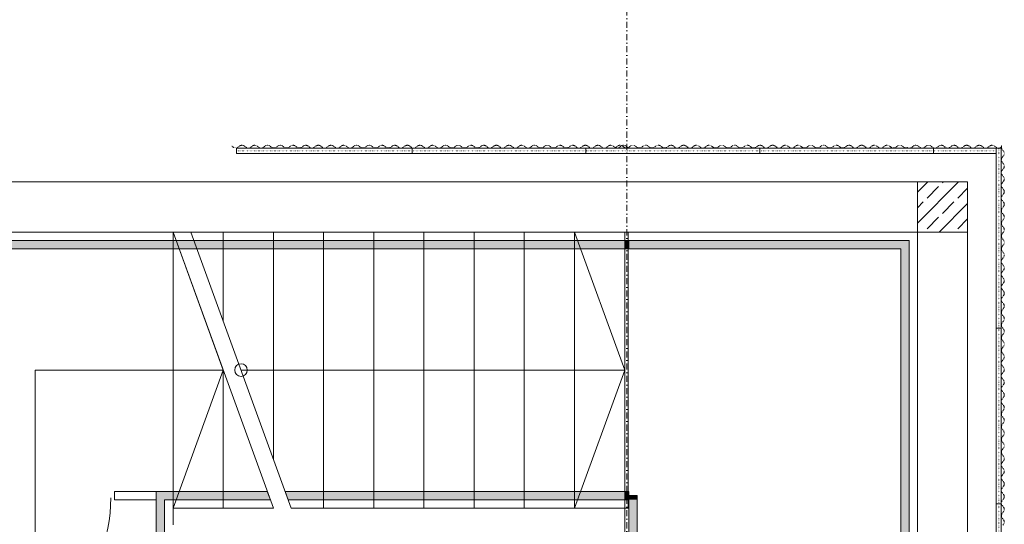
# Model space of a CAD drawing. Header units: centimetres. Extents: x -1589 to 108054, y -205274 to 31709.
# Tile 107 of 256: x 1016 to 1604, y 15558 to 15860. Entities that reach past the tile are written whole.
import ezdxf

# ---------------------------------------------------------------- set-up
doc = ezdxf.new("R2010")
doc.units = ezdxf.units.CM
doc.header["$LTSCALE"] = 0.01
doc.header["$MEASUREMENT"] = 0
for name, pattern in [('11108-COL-C310_XMODEL$0$HIDDEN', [0.375, 0.25, -0.125]), ('Krawędzie ukryte', [27, 20, -7]), ('Kropki i Kreski', [72, 36, -18, 0, -18]), ('Kropkowana', [63.499999, 0, -63.499999]), ('Wipeout_Contour', [100, 0, -100])]:
    doc.linetypes.add(name, pattern=pattern)
for name, color, linetype in [('2_barierki.K_IR', 7, 'Continuous'), ('2_belki.K_IR', 7, 'Continuous'), ('2_schody.K_IR', 7, 'Continuous'), ('2_stropy.ISTN', 7, 'Continuous'), ('2_stropy.K_IR', 7, 'Continuous'), ('2_słupy.K_IR', 7, 'Continuous'), ('2_ściana dekoracyjna 3', 7, 'Continuous'), ('2_ściana dekoracyjna 31.K_IR', 7, 'Continuous'), ('4_osie.ISTN', 7, 'Continuous'), ('5_opisy.PW_IR_', 7, 'Continuous')]:
    doc.layers.add(name, color=color, linetype=linetype)

msp = doc.modelspace()

# ---------------------------------------------------------------- hatches: boundary and pattern name
at = {"layer": '2_barierki.K_IR', "linetype": 'Continuous', "lineweight": 5}
for points in [[(937.3586, 15727.71555), (942.3586, 15722.71555), (1104.8586, 15722.71555), (1104.8586, 15727.71555)], [(1104.8586, 15727.71555), (1104.8586, 15722.71555), (1377.3586, 15722.71555), (1377.3586, 15727.71555)], [(1377.3586, 15727.71555), (1377.3586, 15722.71555), (1379.8586, 15722.71555), (1379.8586, 15727.71555)], [(1379.85849, 15727.71549), (1379.85839, 15722.71549), (1542.3586, 15722.71197), (1547.3586, 15727.71186)], [(1547.3586, 15727.71186), (1542.3586, 15722.71197), (1542.3586, 15352.71058), (1547.3586, 15357.71058)], [(1097.3586, 15547.71058), (1102.3586, 15552.71058), (1102.3586, 15572.71555), (1097.3586, 15577.71555)], [(1097.3586, 15577.71555), (1102.3586, 15572.71555), (1165.54042, 15572.71555), (1163.72224, 15577.71555)], [(1176.18106, 15572.71555), (1377.3586, 15572.71555), (1377.3586, 15577.71555), (1174.36288, 15577.71555)], [(1377.3586, 15577.71555), (1377.3586, 15572.71555), (1379.8586, 15572.71555), (1379.8586, 15577.71555)], [(1379.8586, 15572.71555), (1384.8586, 15572.71555), (1384.8586, 15575.21555), (1379.8586, 15575.21555)], [(1384.8586, 15572.71555), (1379.8586, 15572.71555), (1379.8586, 15552.71058), (1384.8586, 15547.71058)]]:
    msp.add_hatch(color=8, dxfattribs=at).paths.add_polyline_path(points)

# ---------------------------------------------------------------- linework, layer by layer
at = {"layer": '2_barierki.K_IR', "color": 8, "linetype": 'Continuous', "lineweight": 5}
for p, q in [((1104.8586, 15727.71555), (937.3586, 15727.71555)), ((1377.3586, 15727.71555), (1104.8586, 15727.71555)), ((1379.8586, 15727.71555), (1377.3586, 15727.71555)), ((1379.85849, 15727.71549), (1379.85839, 15722.71549)), ((1547.3586, 15727.71186), (1379.85849, 15727.71549)), ((1379.8586, 15722.71555), (1379.8586, 15727.71555)), ((1547.3586, 15357.71058), (1547.3586, 15727.71186)), ((942.3586, 15722.71555), (1104.8586, 15722.71555)), ((1104.8586, 15722.71555), (1377.3586, 15722.71555)), ((1377.3586, 15722.71555), (1379.8586, 15722.71555)), ((1379.85839, 15722.71549), (1542.3586, 15722.71197)), ((1542.3586, 15722.71197), (1542.3586, 15352.71058)), ((1097.3586, 15577.71555), (1097.3586, 15547.71058)), ((1163.72224, 15577.71555), (1097.3586, 15577.71555)), ((1165.54042, 15572.71555), (1163.72224, 15577.71555)), ((1377.3586, 15577.71555), (1174.36288, 15577.71555)), ((1174.36288, 15577.71555), (1176.18106, 15572.71555)), ((1379.8586, 15577.71555), (1377.3586, 15577.71555)), ((1379.8586, 15572.71555), (1379.8586, 15577.71555)), ((1384.8586, 15575.21555), (1379.8586, 15575.21555)), ((1379.8586, 15575.21555), (1379.8586, 15572.71555)), ((1384.8586, 15572.71555), (1384.8586, 15575.21555)), ((1102.3586, 15552.71058), (1102.3586, 15572.71555)), ((1102.3586, 15572.71555), (1165.54042, 15572.71555)), ((1176.18106, 15572.71555), (1377.3586, 15572.71555)), ((1377.3586, 15572.71555), (1379.8586, 15572.71555)), ((1379.8586, 15572.71555), (1379.8586, 15552.71058)), ((1384.8586, 15547.71058), (1384.8586, 15572.71555))]:
    msp.add_line(p, q, dxfattribs=at)
at = {"layer": '2_schody.K_IR', "color": 8, "linetype": 'Continuous', "lineweight": 5}
for p, q in [((932.3586, 15732.71554), (1107.3586, 15732.71554)), ((1167.3586, 15567.71555), (1107.3586, 15732.71555)), ((1107.3586, 15732.71555), (1137.3586, 15650.21555)), ((1107.3586, 15567.71555), (1107.3586, 15732.71554)), ((1107.35861, 15732.71554), (1107.35861, 15567.71555)), ((1177.99924, 15567.71555), (1117.99924, 15732.71555)), ((1117.99924, 15732.71554), (1137.3586, 15732.71554)), ((1137.3586, 15732.71555), (1137.3586, 15679.47729)), ((1137.3586, 15679.47729), (1137.3586, 15732.71555)), ((1137.3586, 15732.71555), (1167.3586, 15732.71555)), ((1167.3586, 15732.71555), (1167.3586, 15596.97728)), ((1167.3586, 15596.97728), (1167.3586, 15732.71555)), ((1167.3586, 15732.71555), (1197.3586, 15732.71555)), ((1197.3586, 15732.71555), (1197.3586, 15567.71555)), ((1197.3586, 15567.71555), (1197.3586, 15732.71555)), ((1197.3586, 15732.71555), (1227.3586, 15732.71555)), ((1227.3586, 15732.71555), (1227.3586, 15567.71555)), ((1227.3586, 15567.71555), (1227.3586, 15732.71555)), ((1227.3586, 15732.71555), (1257.3586, 15732.71555)), ((1257.3586, 15732.71555), (1257.3586, 15567.71555)), ((1257.3586, 15567.71555), (1257.3586, 15732.71555)), ((1257.3586, 15732.71555), (1287.35861, 15732.71555)), ((1287.35861, 15732.71555), (1287.35861, 15567.71555)), ((1287.35861, 15567.71555), (1287.35861, 15732.71555)), ((1287.35861, 15732.71555), (1317.3586, 15732.71555)), ((1317.3586, 15732.71555), (1317.3586, 15567.71555)), ((1317.3586, 15567.71555), (1317.3586, 15732.71555)), ((1317.3586, 15732.71555), (1347.3586, 15732.71555)), ((1347.3586, 15732.71555), (1347.3586, 15567.71555)), ((1347.3586, 15567.71555), (1347.3586, 15732.71555)), ((1347.3586, 15732.71555), (1377.3586, 15732.71555)), ((1347.3586, 15732.71555), (1377.3586, 15650.21555)), ((1377.3586, 15732.71555), (1379.3586, 15732.71555)), ((1379.3586, 15732.71555), (1379.3586, 15567.71555)), ((1024.8586, 15475.21058), (1024.8586, 15650.21555)), ((1024.8586, 15650.21555), (1107.3586, 15650.21555)), ((1107.3586, 15650.21555), (1137.3586, 15650.21555)), ((1137.3586, 15650.21555), (1107.3586, 15567.71555)), ((1137.3586, 15650.21555), (1137.3586, 15567.71555)), ((1137.3586, 15567.71555), (1137.3586, 15650.21555)), ((1147.99924, 15650.21555), (1347.3586, 15650.21555)), ((1347.3586, 15650.21555), (1377.3586, 15650.21555)), ((1377.3586, 15650.21555), (1347.3586, 15567.71555)), ((1107.35861, 15567.71555), (1107.3586, 15557.71058)), ((1137.3586, 15567.71555), (1107.3586, 15567.71555)), ((1167.3586, 15567.71555), (1137.3586, 15567.71555)), ((1197.3586, 15567.71555), (1177.99924, 15567.71555)), ((1227.3586, 15567.71555), (1197.3586, 15567.71555)), ((1257.3586, 15567.71555), (1227.3586, 15567.71555)), ((1287.35861, 15567.71555), (1257.3586, 15567.71555)), ((1317.3586, 15567.71555), (1287.35861, 15567.71555)), ((1347.3586, 15567.71555), (1317.3586, 15567.71555)), ((1377.3586, 15567.71555), (1347.3586, 15567.71555)), ((1379.3586, 15567.71555), (1377.3586, 15567.71555))]:
    msp.add_line(p, q, dxfattribs=at)
for start, end in [(90, 270), (270, 90)]:
    msp.add_arc((1147.99924, 15650.21555), 3.75, start, end, dxfattribs=at)
at = {"layer": '2_stropy.ISTN', "color": 8, "linetype": 'Continuous', "lineweight": 5, "flags": 128}
msp.add_lwpolyline([(1552.3586, 15732.71175), (1377.3586, 15732.71175), (1377.3586, 15392.71058), (1552.3586, 15392.71058)], close=True, dxfattribs=at)
at = {"layer": '2_stropy.K_IR', "color": 8, "linetype": 'Continuous', "lineweight": 5, "flags": 128}
msp.add_lwpolyline([(1552.3586, 15732.71555), (1377.3586, 15732.71555), (1377.3586, 15362.71058), (902.3586, 15362.71058), (902.3586, 15212.64322), (1582.3586, 15212.64322), (1582.3586, 15362.71058), (1552.3586, 15362.71058)], close=True, dxfattribs=at)
at = {"layer": '2_ściana dekoracyjna 3', "color": 8, "linetype": '11108-COL-C310_XMODEL$0$HIDDEN', "lineweight": 5}
for p, q in [((1142.93433, 15783.81736), (1142.48618, 15784.16774)), ((1144.1206, 15783.02338), (1142.93433, 15783.81736)), ((1145.54807, 15783.02338), (1144.1206, 15783.02338)), ((1146.73433, 15783.81736), (1145.54807, 15783.02338)), ((1147.58314, 15784.48099), (1146.73433, 15783.81736)), ((1148.63433, 15784.71736), (1147.58314, 15784.48099)), ((1149.68552, 15784.48099), (1148.63433, 15784.71736)), ((1150.53433, 15783.81736), (1149.68552, 15784.48099)), ((1151.7206, 15783.02338), (1150.53433, 15783.81736)), ((1153.14807, 15783.02338), (1151.7206, 15783.02338)), ((1154.33433, 15783.81736), (1153.14807, 15783.02338)), ((1155.18314, 15784.48099), (1154.33433, 15783.81736)), ((1156.23433, 15784.71736), (1155.18314, 15784.48099)), ((1157.28552, 15784.48099), (1156.23433, 15784.71736)), ((1158.13433, 15783.81736), (1157.28552, 15784.48099)), ((1159.3206, 15783.02338), (1158.13433, 15783.81736)), ((1160.74807, 15783.02338), (1159.3206, 15783.02338)), ((1161.93433, 15783.81736), (1160.74807, 15783.02338)), ((1162.78314, 15784.48099), (1161.93433, 15783.81736)), ((1163.83433, 15784.71736), (1162.78314, 15784.48099)), ((1164.88552, 15784.48099), (1163.83433, 15784.71736)), ((1165.73433, 15783.81736), (1164.88552, 15784.48099)), ((1166.9206, 15783.02338), (1165.73433, 15783.81736)), ((1168.34807, 15783.02338), (1166.9206, 15783.02338)), ((1169.53433, 15783.81736), (1168.34807, 15783.02338)), ((1170.38314, 15784.48099), (1169.53433, 15783.81736)), ((1171.43433, 15784.71736), (1170.38314, 15784.48099)), ((1172.48552, 15784.48099), (1171.43433, 15784.71736)), ((1173.33433, 15783.81736), (1172.48552, 15784.48099)), ((1174.5206, 15783.02338), (1173.33433, 15783.81736)), ((1175.94807, 15783.02338), (1174.5206, 15783.02338)), ((1177.13433, 15783.81736), (1175.94807, 15783.02338)), ((1177.98314, 15784.48099), (1177.13433, 15783.81736)), ((1179.03433, 15784.71736), (1177.98314, 15784.48099)), ((1180.08552, 15784.48099), (1179.03433, 15784.71736)), ((1180.93433, 15783.81736), (1180.08552, 15784.48099)), ((1182.1206, 15783.02338), (1180.93433, 15783.81736)), ((1183.54807, 15783.02338), (1182.1206, 15783.02338)), ((1184.73433, 15783.81736), (1183.54807, 15783.02338)), ((1185.58314, 15784.48099), (1184.73433, 15783.81736)), ((1186.63433, 15784.71736), (1185.58314, 15784.48099)), ((1187.68552, 15784.48099), (1186.63433, 15784.71736)), ((1188.53433, 15783.81736), (1187.68552, 15784.48099)), ((1189.7206, 15783.02338), (1188.53433, 15783.81736)), ((1191.14807, 15783.02338), (1189.7206, 15783.02338)), ((1192.33433, 15783.81736), (1191.14807, 15783.02338)), ((1193.18314, 15784.48099), (1192.33433, 15783.81736)), ((1194.23433, 15784.71736), (1193.18314, 15784.48099)), ((1195.28552, 15784.48099), (1194.23433, 15784.71736)), ((1196.13433, 15783.81736), (1195.28552, 15784.48099)), ((1197.3206, 15783.02338), (1196.13433, 15783.81736)), ((1198.74807, 15783.02338), (1197.3206, 15783.02338)), ((1199.93433, 15783.81736), (1198.74807, 15783.02338)), ((1200.78314, 15784.48099), (1199.93433, 15783.81736)), ((1201.83433, 15784.71736), (1200.78314, 15784.48099)), ((1202.88552, 15784.48099), (1201.83433, 15784.71736)), ((1203.73433, 15783.81736), (1202.88552, 15784.48099)), ((1204.9206, 15783.02338), (1203.73433, 15783.81736)), ((1206.34807, 15783.02338), (1204.9206, 15783.02338)), ((1207.53433, 15783.81736), (1206.34807, 15783.02338)), ((1208.38314, 15784.48099), (1207.53433, 15783.81736)), ((1209.43433, 15784.71736), (1208.38314, 15784.48099)), ((1210.48552, 15784.48099), (1209.43433, 15784.71736)), ((1211.33433, 15783.81736), (1210.48552, 15784.48099)), ((1212.5206, 15783.02338), (1211.33433, 15783.81736)), ((1213.94807, 15783.02338), (1212.5206, 15783.02338)), ((1215.13433, 15783.81736), (1213.94807, 15783.02338)), ((1215.98314, 15784.48099), (1215.13433, 15783.81736)), ((1217.03433, 15784.71736), (1215.98314, 15784.48099)), ((1218.08552, 15784.48099), (1217.03433, 15784.71736)), ((1218.93433, 15783.81736), (1218.08552, 15784.48099)), ((1220.1206, 15783.02338), (1218.93433, 15783.81736)), ((1221.54807, 15783.02338), (1220.1206, 15783.02338)), ((1222.73433, 15783.81736), (1221.54807, 15783.02338)), ((1223.58314, 15784.48099), (1222.73433, 15783.81736)), ((1224.63433, 15784.71736), (1223.58314, 15784.48099)), ((1225.68552, 15784.48099), (1224.63433, 15784.71736)), ((1226.53433, 15783.81736), (1225.68552, 15784.48099)), ((1227.7206, 15783.02338), (1226.53433, 15783.81736)), ((1229.14807, 15783.02338), (1227.7206, 15783.02338)), ((1230.33433, 15783.81736), (1229.14807, 15783.02338)), ((1231.18314, 15784.48099), (1230.33433, 15783.81736)), ((1232.23433, 15784.71736), (1231.18314, 15784.48099)), ((1233.28552, 15784.48099), (1232.23433, 15784.71736)), ((1234.13433, 15783.81736), (1233.28552, 15784.48099)), ((1235.3206, 15783.02338), (1234.13433, 15783.81736)), ((1236.74807, 15783.02338), (1235.3206, 15783.02338)), ((1237.93433, 15783.81736), (1236.74807, 15783.02338)), ((1238.78314, 15784.48099), (1237.93433, 15783.81736)), ((1239.83433, 15784.71736), (1238.78314, 15784.48099)), ((1240.88552, 15784.48099), (1239.83433, 15784.71736)), ((1241.73433, 15783.81736), (1240.88552, 15784.48099)), ((1242.9206, 15783.02338), (1241.73433, 15783.81736)), ((1244.34807, 15783.02338), (1242.9206, 15783.02338)), ((1245.53433, 15783.81736), (1244.34807, 15783.02338)), ((1246.38314, 15784.48099), (1245.53433, 15783.81736)), ((1247.43433, 15784.71736), (1246.38314, 15784.48099)), ((1248.48552, 15784.48099), (1247.43433, 15784.71736)), ((1249.33433, 15783.81736), (1248.48552, 15784.48099)), ((1250.5206, 15783.02338), (1249.33433, 15783.81736)), ((1251.94807, 15783.02338), (1250.5206, 15783.02338)), ((1253.13433, 15783.81736), (1251.94807, 15783.02338)), ((1253.98314, 15784.48099), (1253.13433, 15783.81736)), ((1255.03433, 15784.71736), (1253.98314, 15784.48099)), ((1256.08552, 15784.48099), (1255.03433, 15784.71736)), ((1256.93433, 15783.81736), (1256.08552, 15784.48099)), ((1258.1206, 15783.02338), (1256.93433, 15783.81736)), ((1259.54807, 15783.02338), (1258.1206, 15783.02338)), ((1260.73433, 15783.81736), (1259.54807, 15783.02338)), ((1261.58314, 15784.48099), (1260.73433, 15783.81736)), ((1262.63433, 15784.71736), (1261.58314, 15784.48099)), ((1263.68552, 15784.48099), (1262.63433, 15784.71736)), ((1264.53433, 15783.81736), (1263.68552, 15784.48099)), ((1265.7206, 15783.02338), (1264.53433, 15783.81736)), ((1267.14807, 15783.02338), (1265.7206, 15783.02338)), ((1268.33433, 15783.81736), (1267.14807, 15783.02338)), ((1269.18314, 15784.48099), (1268.33433, 15783.81736)), ((1270.23433, 15784.71736), (1269.18314, 15784.48099)), ((1271.28552, 15784.48099), (1270.23433, 15784.71736)), ((1272.13433, 15783.81736), (1271.28552, 15784.48099)), ((1273.3206, 15783.02338), (1272.13433, 15783.81736)), ((1274.74807, 15783.02338), (1273.3206, 15783.02338)), ((1275.93433, 15783.81736), (1274.74807, 15783.02338)), ((1276.78314, 15784.48099), (1275.93433, 15783.81736)), ((1277.83433, 15784.71736), (1276.78314, 15784.48099)), ((1278.88552, 15784.48099), (1277.83433, 15784.71736)), ((1279.73433, 15783.81736), (1278.88552, 15784.48099)), ((1280.9206, 15783.02338), (1279.73433, 15783.81736)), ((1282.34807, 15783.02338), (1280.9206, 15783.02338)), ((1283.53433, 15783.81736), (1282.34807, 15783.02338)), ((1284.38314, 15784.48099), (1283.53433, 15783.81736)), ((1285.43433, 15784.71736), (1284.38314, 15784.48099)), ((1286.48552, 15784.48099), (1285.43433, 15784.71736)), ((1287.33433, 15783.81736), (1286.48552, 15784.48099)), ((1288.5206, 15783.02338), (1287.33433, 15783.81736)), ((1289.94807, 15783.02338), (1288.5206, 15783.02338)), ((1291.13433, 15783.81736), (1289.94807, 15783.02338)), ((1291.98314, 15784.48099), (1291.13433, 15783.81736)), ((1293.03433, 15784.71736), (1291.98314, 15784.48099)), ((1294.08552, 15784.48099), (1293.03433, 15784.71736)), ((1294.93433, 15783.81736), (1294.08552, 15784.48099)), ((1296.1206, 15783.02338), (1294.93433, 15783.81736)), ((1297.54807, 15783.02338), (1296.1206, 15783.02338)), ((1298.73433, 15783.81736), (1297.54807, 15783.02338)), ((1299.58314, 15784.48099), (1298.73433, 15783.81736)), ((1300.63433, 15784.71736), (1299.58314, 15784.48099)), ((1301.68552, 15784.48099), (1300.63433, 15784.71736)), ((1302.53433, 15783.81736), (1301.68552, 15784.48099)), ((1303.7206, 15783.02338), (1302.53433, 15783.81736)), ((1305.14807, 15783.02338), (1303.7206, 15783.02338)), ((1306.33433, 15783.81736), (1305.14807, 15783.02338)), ((1307.18314, 15784.48099), (1306.33433, 15783.81736)), ((1308.23433, 15784.71736), (1307.18314, 15784.48099)), ((1309.28552, 15784.48099), (1308.23433, 15784.71736)), ((1310.13433, 15783.81736), (1309.28552, 15784.48099)), ((1311.3206, 15783.02338), (1310.13433, 15783.81736)), ((1312.74807, 15783.02338), (1311.3206, 15783.02338)), ((1313.93433, 15783.81736), (1312.74807, 15783.02338)), ((1314.78314, 15784.48099), (1313.93433, 15783.81736)), ((1315.83433, 15784.71736), (1314.78314, 15784.48099)), ((1316.88552, 15784.48099), (1315.83433, 15784.71736)), ((1317.73433, 15783.81736), (1316.88552, 15784.48099)), ((1318.9206, 15783.02338), (1317.73433, 15783.81736)), ((1320.34807, 15783.02338), (1318.9206, 15783.02338)), ((1321.53433, 15783.81736), (1320.34807, 15783.02338)), ((1322.38314, 15784.48099), (1321.53433, 15783.81736)), ((1323.43433, 15784.71736), (1322.38314, 15784.48099)), ((1324.48552, 15784.48099), (1323.43433, 15784.71736)), ((1325.33433, 15783.81736), (1324.48552, 15784.48099)), ((1326.5206, 15783.02338), (1325.33433, 15783.81736)), ((1327.94807, 15783.02338), (1326.5206, 15783.02338)), ((1329.13433, 15783.81736), (1327.94807, 15783.02338)), ((1329.98314, 15784.48099), (1329.13433, 15783.81736)), ((1331.03433, 15784.71736), (1329.98314, 15784.48099)), ((1332.08552, 15784.48099), (1331.03433, 15784.71736)), ((1332.93433, 15783.81736), (1332.08552, 15784.48099)), ((1334.1206, 15783.02338), (1332.93433, 15783.81736)), ((1335.54807, 15783.02338), (1334.1206, 15783.02338)), ((1336.73433, 15783.81736), (1335.54807, 15783.02338)), ((1337.58314, 15784.48099), (1336.73433, 15783.81736)), ((1338.63433, 15784.71736), (1337.58314, 15784.48099)), ((1339.68552, 15784.48099), (1338.63433, 15784.71736)), ((1340.53433, 15783.81736), (1339.68552, 15784.48099)), ((1341.7206, 15783.02338), (1340.53433, 15783.81736)), ((1343.14807, 15783.02338), (1341.7206, 15783.02338)), ((1344.33433, 15783.81736), (1343.14807, 15783.02338)), ((1345.18314, 15784.48099), (1344.33433, 15783.81736)), ((1346.23433, 15784.71736), (1345.18314, 15784.48099)), ((1347.28552, 15784.48099), (1346.23433, 15784.71736)), ((1348.13433, 15783.81736), (1347.28552, 15784.48099)), ((1349.3206, 15783.02338), (1348.13433, 15783.81736)), ((1350.74807, 15783.02338), (1349.3206, 15783.02338)), ((1351.93433, 15783.81736), (1350.74807, 15783.02338)), ((1352.78314, 15784.48099), (1351.93433, 15783.81736)), ((1353.83433, 15784.71736), (1352.78314, 15784.48099)), ((1354.88552, 15784.48099), (1353.83433, 15784.71736)), ((1355.73433, 15783.81736), (1354.88552, 15784.48099)), ((1356.9206, 15783.02338), (1355.73433, 15783.81736)), ((1358.34807, 15783.02338), (1356.9206, 15783.02338)), ((1359.53433, 15783.81736), (1358.34807, 15783.02338)), ((1360.38314, 15784.48099), (1359.53433, 15783.81736)), ((1361.43433, 15784.71736), (1360.38314, 15784.48099)), ((1362.48552, 15784.48099), (1361.43433, 15784.71736)), ((1363.33433, 15783.81736), (1362.48552, 15784.48099)), ((1364.5206, 15783.02338), (1363.33433, 15783.81736)), ((1365.94807, 15783.02338), (1364.5206, 15783.02338)), ((1367.13433, 15783.81736), (1365.94807, 15783.02338)), ((1367.98314, 15784.48099), (1367.13433, 15783.81736)), ((1369.03433, 15784.71736), (1367.98314, 15784.48099)), ((1370.08552, 15784.48099), (1369.03433, 15784.71736)), ((1370.93433, 15783.81736), (1370.08552, 15784.48099)), ((1372.1206, 15783.02338), (1370.93433, 15783.81736)), ((1373.54807, 15783.02338), (1372.1206, 15783.02338)), ((1374.73433, 15783.81736), (1373.54807, 15783.02338)), ((1375.58314, 15784.48099), (1374.73433, 15783.81736)), ((1376.63433, 15784.71736), (1375.58314, 15784.48099)), ((1377.68552, 15784.48099), (1376.63433, 15784.71736)), ((1378.53433, 15783.81736), (1377.68552, 15784.48099)), ((1379.7206, 15783.02338), (1378.53433, 15783.81736)), ((1380.2029, 15783.02338), (1379.7206, 15783.02338)), ((1546.86912, 15783.01777), (1546.46767, 15783.28646)), ((1548.29658, 15783.01777), (1546.86912, 15783.01777)), ((1549.48285, 15783.81175), (1548.29658, 15783.01777)), ((1550.33166, 15784.47537), (1549.48285, 15783.81175)), ((1551.38285, 15784.71175), (1550.33166, 15784.47537)), ((1552.43404, 15784.47537), (1551.38285, 15784.71175)), ((1553.28285, 15783.81175), (1552.43404, 15784.47537)), ((1554.46912, 15783.01777), (1553.28285, 15783.81175)), ((1555.89658, 15783.01777), (1554.46912, 15783.01777)), ((1557.08285, 15783.81175), (1555.89658, 15783.01777)), ((1557.93166, 15784.47537), (1557.08285, 15783.81175)), ((1558.98285, 15784.71175), (1557.93166, 15784.47537)), ((1560.03404, 15784.47537), (1558.98285, 15784.71175)), ((1560.88285, 15783.81175), (1560.03404, 15784.47537)), ((1562.06912, 15783.01777), (1560.88285, 15783.81175)), ((1563.49658, 15783.01777), (1562.06912, 15783.01777)), ((1564.68285, 15783.81175), (1563.49658, 15783.01777)), ((1565.53166, 15784.47537), (1564.68285, 15783.81175)), ((1566.58285, 15784.71175), (1565.53166, 15784.47537)), ((1567.63404, 15784.47537), (1566.58285, 15784.71175)), ((1568.48285, 15783.81175), (1567.63404, 15784.47537)), ((1569.66912, 15783.01777), (1568.48285, 15783.81175)), ((1571.09658, 15783.01777), (1569.66912, 15783.01777)), ((1572.28285, 15783.81175), (1571.09658, 15783.01777)), ((1573.13166, 15784.47537), (1572.28285, 15783.81175)), ((1574.18285, 15784.71175), (1573.13166, 15784.47537)), ((1575.23404, 15784.47537), (1574.18285, 15784.71175)), ((1576.08285, 15783.81175), (1575.23404, 15784.47537)), ((1577.26912, 15783.01777), (1576.08285, 15783.81175)), ((1578.69658, 15783.01777), (1577.26912, 15783.01777)), ((1579.88285, 15783.81175), (1578.69658, 15783.01777)), ((1580.73166, 15784.47537), (1579.88285, 15783.81175)), ((1581.78285, 15784.71175), (1580.73166, 15784.47537)), ((1582.83404, 15784.47537), (1581.78285, 15784.71175)), ((1583.68285, 15783.81175), (1582.83404, 15784.47537)), ((1584.86912, 15783.01777), (1583.68285, 15783.81175)), ((1586.29658, 15783.01777), (1584.86912, 15783.01777)), ((1587.48285, 15783.81175), (1586.29658, 15783.01777)), ((1588.33166, 15784.47537), (1587.48285, 15783.81175)), ((1589.38285, 15784.71175), (1588.33166, 15784.47537)), ((1590.43404, 15784.47537), (1589.38285, 15784.71175)), ((1591.28285, 15783.81175), (1590.43404, 15784.47537)), ((1592.46912, 15783.01777), (1591.28285, 15783.81175)), ((1593.89658, 15783.01777), (1592.46912, 15783.01777)), ((1595.08285, 15783.81175), (1593.89658, 15783.01777)), ((1595.93166, 15784.47537), (1595.08285, 15783.81175)), ((1596.98285, 15784.71175), (1595.93166, 15784.47537)), ((1598.03404, 15784.47537), (1596.98285, 15784.71175)), ((1598.88285, 15783.81175), (1598.03404, 15784.47537)), ((1600.06912, 15783.01777), (1598.88285, 15783.81175)), ((1601.49658, 15783.01777), (1600.06912, 15783.01777)), ((1602.58759, 15783.74799), (1601.49658, 15783.01777)), ((1602.89573, 15784.71175), (1602.58442, 15784.24664)), ((1602.58442, 15784.24664), (1602.58442, 15782.81917)), ((1602.58442, 15782.81917), (1603.37841, 15781.6329)), ((1603.37841, 15781.6329), (1604.04203, 15780.78409)), ((1604.04203, 15780.78409), (1604.27841, 15779.7329)), ((1604.27841, 15779.7329), (1604.04203, 15778.68171)), ((1603.37841, 15777.8329), (1602.58442, 15776.64664)), ((1602.58442, 15776.64664), (1602.58442, 15775.21917)), ((1602.58442, 15775.21917), (1603.37841, 15774.0329)), ((1604.04203, 15778.68171), (1603.37841, 15777.8329)), ((1603.37841, 15774.0329), (1604.04203, 15773.18409)), ((1603.37841, 15770.2329), (1602.58442, 15769.04664)), ((1602.58442, 15769.04664), (1602.58442, 15767.61917)), ((1604.04203, 15771.08171), (1603.37841, 15770.2329)), ((1604.04203, 15773.18409), (1604.27841, 15772.1329)), ((1604.27841, 15772.1329), (1604.04203, 15771.08171)), ((1602.58442, 15767.61917), (1603.37841, 15766.4329)), ((1603.37841, 15762.6329), (1602.58442, 15761.44664)), ((1603.37841, 15766.4329), (1604.04203, 15765.58409)), ((1604.04203, 15763.48171), (1603.37841, 15762.6329)), ((1604.04203, 15765.58409), (1604.27841, 15764.5329)), ((1604.27841, 15764.5329), (1604.04203, 15763.48171)), ((1602.58442, 15761.44664), (1602.58442, 15760.01917)), ((1602.58442, 15760.01917), (1603.37841, 15758.8329)), ((1603.37841, 15758.8329), (1604.04203, 15757.98409)), ((1604.04203, 15757.98409), (1604.27841, 15756.9329)), ((1604.27841, 15756.9329), (1604.04203, 15755.88171)), ((1603.37841, 15755.0329), (1602.58442, 15753.84664)), ((1602.58442, 15753.84664), (1602.58442, 15752.41917)), ((1602.58442, 15752.41917), (1603.37841, 15751.2329)), ((1604.04203, 15755.88171), (1603.37841, 15755.0329)), ((1603.37841, 15751.2329), (1604.04203, 15750.38409)), ((1604.04203, 15750.38409), (1604.27841, 15749.3329)), ((1603.37841, 15747.4329), (1602.58442, 15746.24664)), ((1602.58442, 15746.24664), (1602.58442, 15744.81917)), ((1602.58442, 15744.81917), (1603.37841, 15743.6329)), ((1604.04203, 15748.28171), (1603.37841, 15747.4329)), ((1604.27841, 15749.3329), (1604.04203, 15748.28171)), ((1603.37841, 15739.8329), (1602.58442, 15738.64664)), ((1602.58442, 15738.64664), (1602.58442, 15737.21917)), ((1603.37841, 15743.6329), (1604.04203, 15742.78409)), ((1604.04203, 15740.68171), (1603.37841, 15739.8329)), ((1604.04203, 15742.78409), (1604.27841, 15741.7329)), ((1604.27841, 15741.7329), (1604.04203, 15740.68171)), ((1602.58442, 15737.21917), (1603.37841, 15736.0329)), ((1603.37841, 15736.0329), (1604.04203, 15735.18409)), ((1604.04203, 15733.08171), (1603.37841, 15732.2329)), ((1604.04203, 15735.18409), (1604.27841, 15734.1329)), ((1604.27841, 15734.1329), (1604.04203, 15733.08171)), ((1603.37841, 15732.2329), (1602.58442, 15731.04664)), ((1602.58442, 15731.04664), (1602.58442, 15729.61917)), ((1602.58442, 15729.61917), (1603.37841, 15728.4329)), ((1603.37841, 15728.4329), (1604.04203, 15727.58409)), ((1604.04203, 15727.58409), (1604.27841, 15726.5329)), ((1603.37841, 15724.6329), (1602.58442, 15723.44664)), ((1602.58442, 15723.44664), (1602.58442, 15722.01917)), ((1602.58442, 15722.01917), (1603.37841, 15720.8329)), ((1604.04203, 15725.48171), (1603.37841, 15724.6329)), ((1603.37841, 15720.8329), (1604.04203, 15719.98409)), ((1604.27841, 15726.5329), (1604.04203, 15725.48171)), ((1603.37841, 15717.0329), (1602.58442, 15715.84664)), ((1602.58442, 15715.84664), (1602.58442, 15714.41917)), ((1604.04203, 15717.88171), (1603.37841, 15717.0329)), ((1604.04203, 15719.98409), (1604.27841, 15718.9329)), ((1604.27841, 15718.9329), (1604.04203, 15717.88171)), ((1602.58442, 15714.41917), (1603.37841, 15713.2329)), ((1603.37841, 15709.4329), (1602.58442, 15708.24664)), ((1603.37841, 15713.2329), (1604.04203, 15712.38409)), ((1604.04203, 15710.28171), (1603.37841, 15709.4329)), ((1604.04203, 15712.38409), (1604.27841, 15711.3329)), ((1604.27841, 15711.3329), (1604.04203, 15710.28171)), ((1602.58442, 15708.24664), (1602.58442, 15706.81917)), ((1602.58442, 15706.81917), (1603.37841, 15705.6329)), ((1603.37841, 15705.6329), (1604.04203, 15704.78409)), ((1604.04203, 15704.78409), (1604.27841, 15703.7329)), ((1604.27841, 15703.7329), (1604.04203, 15702.68171)), ((1603.37841, 15701.8329), (1602.58442, 15700.64664)), ((1602.58442, 15700.64664), (1602.58442, 15699.21917)), ((1602.58442, 15699.21917), (1603.37841, 15698.0329)), ((1604.04203, 15702.68171), (1603.37841, 15701.8329)), ((1603.37841, 15698.0329), (1604.04203, 15697.18409)), ((1603.37841, 15694.2329), (1602.58442, 15693.04664)), ((1602.58442, 15693.04664), (1602.58442, 15691.61917)), ((1602.58442, 15691.61917), (1603.37841, 15690.4329)), ((1604.04203, 15695.08171), (1603.37841, 15694.2329)), ((1604.04203, 15697.18409), (1604.27841, 15696.1329)), ((1604.27841, 15696.1329), (1604.04203, 15695.08171)), ((1603.37841, 15686.6329), (1602.58442, 15685.44664)), ((1603.37841, 15690.4329), (1604.04203, 15689.58409)), ((1604.04203, 15687.48171), (1603.37841, 15686.6329)), ((1604.04203, 15689.58409), (1604.27841, 15688.5329)), ((1604.27841, 15688.5329), (1604.04203, 15687.48171)), ((1602.58442, 15685.44664), (1602.58442, 15684.01917)), ((1602.58442, 15684.01917), (1603.37841, 15682.8329)), ((1603.37841, 15682.8329), (1604.04203, 15681.98409)), ((1604.04203, 15679.88171), (1603.37841, 15679.0329)), ((1604.04203, 15681.98409), (1604.27841, 15680.9329)), ((1604.27841, 15680.9329), (1604.04203, 15679.88171)), ((1603.37841, 15679.0329), (1602.58442, 15677.84664)), ((1602.58442, 15677.84664), (1602.58442, 15676.41917)), ((1602.58442, 15676.41917), (1603.37841, 15675.2329)), ((1603.37841, 15675.2329), (1604.04203, 15674.38409)), ((1604.04203, 15674.38409), (1604.27841, 15673.3329)), ((1603.37841, 15671.4329), (1602.58442, 15670.24664)), ((1602.58442, 15670.24664), (1602.58442, 15668.81917)), ((1602.58442, 15668.81917), (1603.37841, 15667.6329)), ((1604.04203, 15672.28171), (1603.37841, 15671.4329)), ((1604.27841, 15673.3329), (1604.04203, 15672.28171)), ((1603.37841, 15663.8329), (1602.58442, 15662.64664)), ((1602.58442, 15662.64664), (1602.58442, 15661.21917)), ((1603.37841, 15667.6329), (1604.04203, 15666.78409)), ((1604.04203, 15664.68171), (1603.37841, 15663.8329)), ((1604.04203, 15666.78409), (1604.27841, 15665.7329)), ((1604.27841, 15665.7329), (1604.04203, 15664.68171)), ((1602.58442, 15661.21917), (1603.37841, 15660.0329)), ((1603.37841, 15656.2329), (1602.58442, 15655.04664)), ((1603.37841, 15660.0329), (1604.04203, 15659.18409)), ((1604.04203, 15657.08171), (1603.37841, 15656.2329)), ((1604.04203, 15659.18409), (1604.27841, 15658.1329)), ((1604.27841, 15658.1329), (1604.04203, 15657.08171)), ((1602.58442, 15655.04664), (1602.58442, 15653.61917)), ((1602.58442, 15653.61917), (1603.37841, 15652.4329)), ((1603.37841, 15652.4329), (1604.04203, 15651.58409)), ((1604.04203, 15651.58409), (1604.27841, 15650.5329)), ((1604.27841, 15650.5329), (1604.04203, 15649.48171)), ((1603.37841, 15648.6329), (1602.58442, 15647.44664)), ((1602.58442, 15647.44664), (1602.58442, 15646.01917)), ((1602.58442, 15646.01917), (1603.37841, 15644.8329)), ((1604.04203, 15649.48171), (1603.37841, 15648.6329)), ((1603.37841, 15644.8329), (1604.04203, 15643.98409)), ((1603.37841, 15641.0329), (1602.58442, 15639.84664)), ((1602.58442, 15639.84664), (1602.58442, 15638.41917)), ((1602.58442, 15638.41917), (1603.37841, 15637.2329)), ((1604.04203, 15641.88171), (1603.37841, 15641.0329)), ((1604.04203, 15643.98409), (1604.27841, 15642.9329)), ((1604.27841, 15642.9329), (1604.04203, 15641.88171)), ((1603.37841, 15633.4329), (1602.58442, 15632.24664)), ((1603.37841, 15637.2329), (1604.04203, 15636.38409)), ((1604.04203, 15634.28171), (1603.37841, 15633.4329)), ((1604.04203, 15636.38409), (1604.27841, 15635.3329)), ((1604.27841, 15635.3329), (1604.04203, 15634.28171)), ((1602.58442, 15632.24664), (1602.58442, 15630.81917)), ((1602.58442, 15630.81917), (1603.37841, 15629.6329)), ((1603.37841, 15629.6329), (1604.04203, 15628.78409)), ((1604.04203, 15626.68171), (1603.37841, 15625.8329)), ((1604.04203, 15628.78409), (1604.27841, 15627.7329)), ((1604.27841, 15627.7329), (1604.04203, 15626.68171)), ((1603.37841, 15625.8329), (1602.58442, 15624.64664)), ((1602.58442, 15624.64664), (1602.58442, 15623.21917)), ((1602.58442, 15623.21917), (1603.37841, 15622.0329)), ((1603.37841, 15622.0329), (1604.04203, 15621.18409)), ((1604.04203, 15621.18409), (1604.27841, 15620.1329)), ((1603.37841, 15618.2329), (1602.58442, 15617.04664)), ((1602.58442, 15617.04664), (1602.58442, 15615.61917)), ((1602.58442, 15615.61917), (1603.37841, 15614.4329)), ((1604.04203, 15619.08171), (1603.37841, 15618.2329)), ((1604.27841, 15620.1329), (1604.04203, 15619.08171)), ((1603.37841, 15610.6329), (1602.58442, 15609.44664)), ((1602.58442, 15609.44664), (1602.58442, 15608.01917)), ((1603.37841, 15614.4329), (1604.04203, 15613.58409)), ((1604.04203, 15611.48171), (1603.37841, 15610.6329)), ((1604.04203, 15613.58409), (1604.27841, 15612.5329)), ((1604.27841, 15612.5329), (1604.04203, 15611.48171)), ((1602.58442, 15608.01917), (1603.37841, 15606.8329)), ((1603.37841, 15606.8329), (1604.04203, 15605.98409)), ((1604.04203, 15603.88171), (1603.37841, 15603.0329)), ((1604.04203, 15605.98409), (1604.27841, 15604.9329)), ((1604.27841, 15604.9329), (1604.04203, 15603.88171)), ((1603.37841, 15603.0329), (1602.58442, 15601.84664)), ((1602.58442, 15601.84664), (1602.58442, 15600.41917)), ((1602.58442, 15600.41917), (1603.37841, 15599.2329)), ((1603.37841, 15599.2329), (1604.04203, 15598.38409)), ((1604.04203, 15598.38409), (1604.27841, 15597.3329)), ((1604.27841, 15597.3329), (1604.04203, 15596.28171)), ((1603.37841, 15595.4329), (1602.58442, 15594.24664)), ((1602.58442, 15594.24664), (1602.58442, 15592.81917)), ((1602.58442, 15592.81917), (1603.37841, 15591.6329)), ((1604.04203, 15596.28171), (1603.37841, 15595.4329)), ((1603.37841, 15591.6329), (1604.04203, 15590.78409)), ((1603.37841, 15587.8329), (1602.58442, 15586.64664)), ((1602.58442, 15586.64664), (1602.58442, 15585.21917)), ((1604.04203, 15588.68171), (1603.37841, 15587.8329)), ((1604.04203, 15590.78409), (1604.27841, 15589.7329)), ((1604.27841, 15589.7329), (1604.04203, 15588.68171)), ((1602.58442, 15585.21917), (1603.37841, 15584.0329)), ((1603.37841, 15580.2329), (1602.58442, 15579.04664)), ((1603.37841, 15584.0329), (1604.04203, 15583.18409)), ((1604.04203, 15581.08171), (1603.37841, 15580.2329)), ((1604.04203, 15583.18409), (1604.27841, 15582.1329)), ((1604.27841, 15582.1329), (1604.04203, 15581.08171)), ((1602.58442, 15579.04664), (1602.58442, 15577.61917)), ((1602.58442, 15577.61917), (1603.37841, 15576.4329)), ((1603.37841, 15576.4329), (1604.04203, 15575.58409)), ((1604.04203, 15575.58409), (1604.27841, 15574.5329)), ((1604.27841, 15574.5329), (1604.04203, 15573.48171)), ((1603.37841, 15572.6329), (1602.58442, 15571.44664)), ((1602.58442, 15571.44664), (1602.58442, 15570.01917)), ((1602.58442, 15570.01917), (1603.37841, 15568.8329)), ((1604.04203, 15573.48171), (1603.37841, 15572.6329)), ((1603.37841, 15568.8329), (1604.04203, 15567.98409)), ((1604.04203, 15567.98409), (1604.27841, 15566.9329)), ((1603.37841, 15565.0329), (1602.58442, 15563.84664)), ((1602.58442, 15563.84664), (1602.58442, 15562.41917)), ((1602.58442, 15562.41917), (1603.37841, 15561.2329)), ((1604.04203, 15565.88171), (1603.37841, 15565.0329)), ((1604.27841, 15566.9329), (1604.04203, 15565.88171)), ((1603.37841, 15561.2329), (1604.04203, 15560.38409)), ((1604.04203, 15558.28171), (1603.37841, 15557.4329)), ((1604.04203, 15560.38409), (1604.27841, 15559.3329)), ((1604.27841, 15559.3329), (1604.04203, 15558.28171))]:
    msp.add_line(p, q, dxfattribs=at)
at = {"layer": '2_ściana dekoracyjna 3', "color": 8, "linetype": 'Continuous', "lineweight": 5}
for p, q in [((1145.3586, 15782.82973), (1145.3586, 15779.82973)), ((1198.35248, 15782.82973), (1145.3586, 15782.82973)), ((1198.35248, 15779.82973), (1145.3586, 15779.82973)), ((1198.35248, 15782.82973), (1250.30726, 15782.82973)), ((1198.35248, 15779.82973), (1250.30726, 15779.82973)), ((1250.30726, 15779.82973), (1250.30726, 15782.82973)), ((1250.30726, 15782.82973), (1354.21682, 15782.82973)), ((1250.30726, 15779.82973), (1354.21682, 15779.82973)), ((1354.21682, 15782.82973), (1458.12638, 15782.82973)), ((1354.21682, 15779.82973), (1354.21682, 15782.82973)), ((1354.21682, 15779.82973), (1458.12638, 15779.82973)), ((1458.12638, 15779.82973), (1458.12638, 15782.82973)), ((1458.12638, 15782.82973), (1562.03594, 15782.82973)), ((1458.12638, 15779.82973), (1562.03594, 15779.82973)), ((1562.03594, 15779.82973), (1562.03594, 15782.82973)), ((1562.03594, 15782.82973), (1580.22012, 15782.82973)), ((1562.03594, 15779.82973), (1580.22012, 15779.82973)), ((1580.22012, 15782.82973), (1599.44339, 15782.82973)), ((1580.22012, 15779.82973), (1599.44339, 15779.82973)), ((1602.44339, 15782.82973), (1599.44339, 15782.82973)), ((1599.44339, 15782.82973), (1599.44339, 15727.7217)), ((1599.44339, 15779.82973), (1599.44339, 15782.82973)), ((1602.44339, 15782.82973), (1602.44339, 15727.7217)), ((1599.44339, 15727.72165), (1599.44339, 15675.23785)), ((1602.44339, 15727.72165), (1602.44339, 15675.23785)), ((1602.44339, 15675.23785), (1599.44339, 15675.23785)), ((1599.44339, 15675.23785), (1599.44339, 15570.27016)), ((1602.44339, 15675.23785), (1602.44339, 15570.27016)), ((1602.44339, 15570.27016), (1599.44339, 15570.27016)), ((1599.44339, 15570.27016), (1599.44339, 15465.30246)), ((1602.44339, 15570.27016), (1602.44339, 15465.30246))]:
    msp.add_line(p, q, dxfattribs=at)
at = {"layer": '2_ściana dekoracyjna 3', "color": 8, "linetype": 'Kropkowana', "lineweight": 5}
for p, q in [((1599.44339, 15781.32973), (1145.3586, 15781.32973)), ((1600.94339, 15357.71058), (1600.94339, 15782.82973))]:
    msp.add_line(p, q, dxfattribs=at)
at = {"layer": '2_ściana dekoracyjna 31.K_IR', "color": 8, "linetype": '11108-COL-C310_XMODEL$0$HIDDEN', "lineweight": 5}
for p, q in [((1372.72828, 15783.83067), (1371.80549, 15783.21304)), ((1373.57709, 15784.4943), (1372.72828, 15783.83067)), ((1374.62828, 15784.73067), (1373.57709, 15784.4943)), ((1375.67947, 15784.4943), (1374.62828, 15784.73067)), ((1376.52828, 15783.83067), (1375.67947, 15784.4943)), ((1377.71455, 15783.03669), (1376.52828, 15783.83067)), ((1379.14201, 15783.03669), (1377.71455, 15783.03669)), ((1380.32828, 15783.83067), (1379.14201, 15783.03669)), ((1381.17709, 15784.4943), (1380.32828, 15783.83067)), ((1382.22828, 15784.73067), (1381.17709, 15784.4943)), ((1383.27947, 15784.4943), (1382.22828, 15784.73067)), ((1384.12828, 15783.83067), (1383.27947, 15784.4943)), ((1385.31455, 15783.03669), (1384.12828, 15783.83067)), ((1386.74201, 15783.03669), (1385.31455, 15783.03669)), ((1387.92828, 15783.83067), (1386.74201, 15783.03669)), ((1388.77709, 15784.4943), (1387.92828, 15783.83067)), ((1389.82828, 15784.73067), (1388.77709, 15784.4943)), ((1390.87947, 15784.4943), (1389.82828, 15784.73067)), ((1391.72828, 15783.83067), (1390.87947, 15784.4943)), ((1392.91455, 15783.03669), (1391.72828, 15783.83067)), ((1394.34201, 15783.03669), (1392.91455, 15783.03669)), ((1395.52828, 15783.83067), (1394.34201, 15783.03669)), ((1396.37709, 15784.4943), (1395.52828, 15783.83067)), ((1397.42828, 15784.73067), (1396.37709, 15784.4943)), ((1398.47947, 15784.4943), (1397.42828, 15784.73067)), ((1399.32828, 15783.83067), (1398.47947, 15784.4943)), ((1400.51455, 15783.03669), (1399.32828, 15783.83067)), ((1401.94201, 15783.03669), (1400.51455, 15783.03669)), ((1403.12828, 15783.83067), (1401.94201, 15783.03669)), ((1403.97709, 15784.4943), (1403.12828, 15783.83067)), ((1405.02828, 15784.73067), (1403.97709, 15784.4943)), ((1406.07947, 15784.4943), (1405.02828, 15784.73067)), ((1406.92828, 15783.83067), (1406.07947, 15784.4943)), ((1408.11455, 15783.03669), (1406.92828, 15783.83067)), ((1409.54201, 15783.03669), (1408.11455, 15783.03669)), ((1410.72828, 15783.83067), (1409.54201, 15783.03669)), ((1411.57709, 15784.4943), (1410.72828, 15783.83067)), ((1412.62828, 15784.73067), (1411.57709, 15784.4943)), ((1413.67947, 15784.4943), (1412.62828, 15784.73067)), ((1414.52828, 15783.83067), (1413.67947, 15784.4943)), ((1415.71455, 15783.03669), (1414.52828, 15783.83067)), ((1417.14201, 15783.03669), (1415.71455, 15783.03669)), ((1418.32828, 15783.83067), (1417.14201, 15783.03669)), ((1419.17709, 15784.4943), (1418.32828, 15783.83067)), ((1420.22828, 15784.73067), (1419.17709, 15784.4943)), ((1421.27947, 15784.4943), (1420.22828, 15784.73067)), ((1422.12828, 15783.83067), (1421.27947, 15784.4943)), ((1423.31455, 15783.03669), (1422.12828, 15783.83067)), ((1424.74201, 15783.03669), (1423.31455, 15783.03669)), ((1425.92828, 15783.83067), (1424.74201, 15783.03669)), ((1426.77709, 15784.4943), (1425.92828, 15783.83067)), ((1427.82828, 15784.73067), (1426.77709, 15784.4943)), ((1428.87947, 15784.4943), (1427.82828, 15784.73067)), ((1429.72828, 15783.83067), (1428.87947, 15784.4943)), ((1430.91455, 15783.03669), (1429.72828, 15783.83067)), ((1432.34201, 15783.03669), (1430.91455, 15783.03669)), ((1433.52828, 15783.83067), (1432.34201, 15783.03669)), ((1434.37709, 15784.4943), (1433.52828, 15783.83067)), ((1435.42828, 15784.73067), (1434.37709, 15784.4943)), ((1436.47947, 15784.4943), (1435.42828, 15784.73067)), ((1437.32828, 15783.83067), (1436.47947, 15784.4943)), ((1438.51455, 15783.03669), (1437.32828, 15783.83067)), ((1439.94201, 15783.03669), (1438.51455, 15783.03669)), ((1441.12828, 15783.83067), (1439.94201, 15783.03669)), ((1441.97709, 15784.4943), (1441.12828, 15783.83067)), ((1443.02828, 15784.73067), (1441.97709, 15784.4943)), ((1444.07947, 15784.4943), (1443.02828, 15784.73067)), ((1444.92828, 15783.83067), (1444.07947, 15784.4943)), ((1446.11455, 15783.03669), (1444.92828, 15783.83067)), ((1447.54201, 15783.03669), (1446.11455, 15783.03669)), ((1448.72828, 15783.83067), (1447.54201, 15783.03669)), ((1449.57709, 15784.4943), (1448.72828, 15783.83067)), ((1450.62828, 15784.73067), (1449.57709, 15784.4943)), ((1451.67947, 15784.4943), (1450.62828, 15784.73067)), ((1452.52828, 15783.83067), (1451.67947, 15784.4943)), ((1453.71455, 15783.03669), (1452.52828, 15783.83067)), ((1455.14201, 15783.03669), (1453.71455, 15783.03669)), ((1456.32828, 15783.83067), (1455.14201, 15783.03669)), ((1457.17709, 15784.4943), (1456.32828, 15783.83067)), ((1458.22828, 15784.73067), (1457.17709, 15784.4943)), ((1459.27947, 15784.4943), (1458.22828, 15784.73067)), ((1460.12828, 15783.83067), (1459.27947, 15784.4943)), ((1461.31455, 15783.03669), (1460.12828, 15783.83067)), ((1462.74201, 15783.03669), (1461.31455, 15783.03669)), ((1463.92828, 15783.83067), (1462.74201, 15783.03669)), ((1464.77709, 15784.4943), (1463.92828, 15783.83067)), ((1465.82828, 15784.73067), (1464.77709, 15784.4943)), ((1466.87947, 15784.4943), (1465.82828, 15784.73067)), ((1467.72828, 15783.83067), (1466.87947, 15784.4943)), ((1468.91455, 15783.03669), (1467.72828, 15783.83067)), ((1470.34201, 15783.03669), (1468.91455, 15783.03669)), ((1471.52828, 15783.83067), (1470.34201, 15783.03669)), ((1472.37709, 15784.4943), (1471.52828, 15783.83067)), ((1473.42828, 15784.73067), (1472.37709, 15784.4943)), ((1474.47947, 15784.4943), (1473.42828, 15784.73067)), ((1475.32828, 15783.83067), (1474.47947, 15784.4943)), ((1476.51455, 15783.03669), (1475.32828, 15783.83067)), ((1477.94201, 15783.03669), (1476.51455, 15783.03669)), ((1479.12828, 15783.83067), (1477.94201, 15783.03669)), ((1479.97709, 15784.4943), (1479.12828, 15783.83067)), ((1481.02828, 15784.73067), (1479.97709, 15784.4943)), ((1482.07947, 15784.4943), (1481.02828, 15784.73067)), ((1482.92828, 15783.83067), (1482.07947, 15784.4943)), ((1484.11455, 15783.03669), (1482.92828, 15783.83067)), ((1485.54201, 15783.03669), (1484.11455, 15783.03669)), ((1486.72828, 15783.83067), (1485.54201, 15783.03669)), ((1487.57709, 15784.4943), (1486.72828, 15783.83067)), ((1488.62828, 15784.73067), (1487.57709, 15784.4943)), ((1489.67947, 15784.4943), (1488.62828, 15784.73067)), ((1490.52828, 15783.83067), (1489.67947, 15784.4943)), ((1491.71455, 15783.03669), (1490.52828, 15783.83067)), ((1493.14201, 15783.03669), (1491.71455, 15783.03669)), ((1494.32828, 15783.83067), (1493.14201, 15783.03669)), ((1495.17709, 15784.4943), (1494.32828, 15783.83067)), ((1496.22828, 15784.73067), (1495.17709, 15784.4943)), ((1497.27947, 15784.4943), (1496.22828, 15784.73067)), ((1498.12828, 15783.83067), (1497.27947, 15784.4943)), ((1499.31455, 15783.03669), (1498.12828, 15783.83067)), ((1500.74201, 15783.03669), (1499.31455, 15783.03669)), ((1501.92828, 15783.83067), (1500.74201, 15783.03669)), ((1502.77709, 15784.4943), (1501.92828, 15783.83067)), ((1503.82828, 15784.73067), (1502.77709, 15784.4943)), ((1504.87947, 15784.4943), (1503.82828, 15784.73067)), ((1505.72828, 15783.83067), (1504.87947, 15784.4943)), ((1506.91455, 15783.03669), (1505.72828, 15783.83067)), ((1508.34201, 15783.03669), (1506.91455, 15783.03669)), ((1509.52828, 15783.83067), (1508.34201, 15783.03669)), ((1510.37709, 15784.4943), (1509.52828, 15783.83067)), ((1511.42828, 15784.73067), (1510.37709, 15784.4943)), ((1512.47947, 15784.4943), (1511.42828, 15784.73067)), ((1513.32828, 15783.83067), (1512.47947, 15784.4943)), ((1514.51455, 15783.03669), (1513.32828, 15783.83067)), ((1515.94201, 15783.03669), (1514.51455, 15783.03669)), ((1517.12828, 15783.83067), (1515.94201, 15783.03669)), ((1517.97709, 15784.4943), (1517.12828, 15783.83067)), ((1519.02828, 15784.73067), (1517.97709, 15784.4943)), ((1520.07947, 15784.4943), (1519.02828, 15784.73067)), ((1520.92828, 15783.83067), (1520.07947, 15784.4943)), ((1522.11455, 15783.03669), (1520.92828, 15783.83067)), ((1523.54201, 15783.03669), (1522.11455, 15783.03669)), ((1524.72828, 15783.83067), (1523.54201, 15783.03669)), ((1525.57709, 15784.4943), (1524.72828, 15783.83067)), ((1526.62828, 15784.73067), (1525.57709, 15784.4943)), ((1527.67947, 15784.4943), (1526.62828, 15784.73067)), ((1528.52828, 15783.83067), (1527.67947, 15784.4943)), ((1529.71455, 15783.03669), (1528.52828, 15783.83067)), ((1531.14201, 15783.03669), (1529.71455, 15783.03669)), ((1532.32828, 15783.83067), (1531.14201, 15783.03669)), ((1533.17709, 15784.4943), (1532.32828, 15783.83067)), ((1534.22828, 15784.73067), (1533.17709, 15784.4943)), ((1535.27947, 15784.4943), (1534.22828, 15784.73067)), ((1536.12828, 15783.83067), (1535.27947, 15784.4943)), ((1537.31455, 15783.03669), (1536.12828, 15783.83067)), ((1538.74201, 15783.03669), (1537.31455, 15783.03669)), ((1539.92828, 15783.83067), (1538.74201, 15783.03669)), ((1540.77709, 15784.4943), (1539.92828, 15783.83067)), ((1541.82828, 15784.73067), (1540.77709, 15784.4943)), ((1542.87947, 15784.4943), (1541.82828, 15784.73067)), ((1543.72828, 15783.83067), (1542.87947, 15784.4943)), ((1544.91455, 15783.03669), (1543.72828, 15783.83067)), ((1546.34201, 15783.03669), (1544.91455, 15783.03669)), ((1546.53259, 15783.16424), (1546.34201, 15783.03669))]:
    msp.add_line(p, q, dxfattribs=at)
at = {"layer": '4_osie.ISTN', "color": 7, "linetype": 'Kropki i Kreski', "lineweight": 0, "ltscale": 10}
msp.add_line((1378.63417, 12292.49265), (1378.63417, 16012.50207), dxfattribs=at)
at = {"layer": '5_opisy.PW_IR_', "color": 8, "linetype": 'Continuous', "lineweight": 5}
msp.add_lwpolyline([(980.17135, 15573.82666), (980.17135, 15483.82666, 0.414213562), (1070.17135, 15573.82666)], format="xyb", dxfattribs=at)
msp.add_lwpolyline([(1097.3586, 15572.71555), (1072.3586, 15572.71555), (1072.3586, 15577.71555), (1097.3586, 15577.71555)], dxfattribs=at)

# ---------------------------------------------------------------- next in the draw order: wipeouts: each hides what was drawn before it
at = {"color": 8, "linetype": 'Wipeout_Contour', "lineweight": 5, "ltscale": 10584.233881}
msp.add_wipeout([(1552.3586, 15762.71175), (1552.3586, 15732.71175), (1582.3586, 15732.71175), (1582.3586, 15762.71175)], dxfattribs=at).dxf.layer = '2_słupy.K_IR'

# ---------------------------------------------------------------- next in the draw order: hatches: boundary and pattern name
at = {"layer": '2_słupy.K_IR', "linetype": 'Continuous', "lineweight": 5}
h = msp.add_hatch(dxfattribs=at)
h.set_pattern_fill('Beton zbrojony', color=8, style=0, pattern_type=2)
h.set_pattern_definition([(45, (3e-13, 13615.858), (-9.19239, 9.19239), []), (45, (-4.596, 13620.454), (-9.19239, 9.19239), [9.75, -3.25])])
h.paths.add_polyline_path([(1552.3586, 15762.71175), (1552.3586, 15732.71175), (1582.3586, 15732.71175), (1582.3586, 15762.71175)])

# ---------------------------------------------------------------- next in the draw order: linework, layer by layer
at = {"layer": '2_belki.K_IR', "color": 8, "linetype": 'Krawędzie ukryte', "lineweight": 5}
for p, q in [((917.35883, 15762.71175), (1552.35861, 15762.71175)), ((1552.35861, 15732.71175), (1552.35861, 15762.71175)), ((917.35883, 15732.71175), (1552.35861, 15732.71175)), ((1552.3586, 15732.71175), (1552.3586, 15392.71058)), ((1552.3586, 15732.71175), (1582.35861, 15732.71175)), ((1582.35861, 15732.71175), (1582.35861, 15392.71058))]:
    msp.add_line(p, q, dxfattribs=at)
at = {"layer": '2_słupy.K_IR', "color": 8, "linetype": 'Continuous', "lineweight": 5, "flags": 128}
msp.add_lwpolyline([(1552.3586, 15762.71175), (1582.3586, 15762.71175), (1582.3586, 15732.71175), (1552.3586, 15732.71175)], close=True, dxfattribs=at)

doc.saveas('drawing.dxf')
